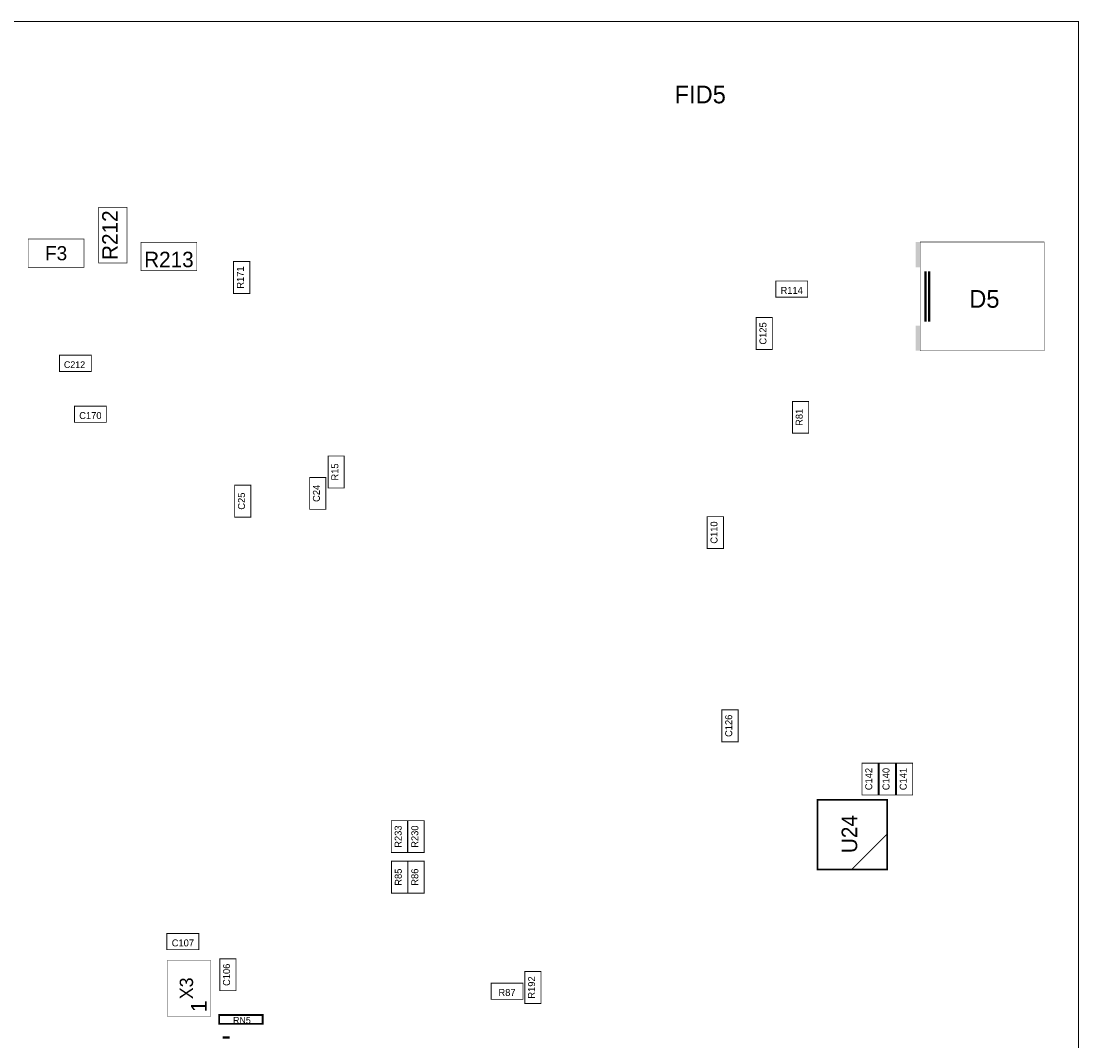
# Model space of a CAD drawing. Extents: x 0.27 to 5, y -0.1 to 4.73.
# Tile 4 of 4: x 2.61 to 5, y 2.42 to 4.73. Entities that reach past the tile are written whole.
import ezdxf
from ezdxf.enums import TextEntityAlignment as Align

# ---------------------------------------------------------------- set-up
doc = ezdxf.new("R2010")
doc.units = 0
for name, color, linetype in [('ASSEMBLY_OUTLIN', 15, 'CONTINUOUS'), ('ASSEMBLY_REF_DE', 15, 'CONTINUOUS'), ('BOARD_OUTLINE', 10, 'CONTINUOUS')]:
    doc.layers.add(name, color=color, linetype=linetype)
doc.styles.add('STYLE_0', font='TXT', dxfattribs={"height": 0.035})
doc.styles.add('STYLE_1', font='TXT', dxfattribs={"height": 0.04})
doc.styles.add('STYLE_11', font='TXT', dxfattribs={"height": 0.015748})
doc.styles.add('STYLE_12', font='TXT', dxfattribs={"height": 0.015748})
doc.styles.add('STYLE_17', font='TXT', dxfattribs={"height": 0.035433})
doc.styles.add('STYLE_2', font='TXT', dxfattribs={"height": 0.03})
doc.styles.add('STYLE_20', font='TXT', dxfattribs={"height": 0.035})
doc.styles.add('STYLE_24', font='TXT', dxfattribs={"height": 0.032})
doc.styles.add('STYLE_37', font='TXT', dxfattribs={"height": 0.035039})
doc.styles.add('STYLE_6', font='TXT', dxfattribs={"height": 0.015})

msp = doc.modelspace()

# ---------------------------------------------------------------- linework, layer by layer
at = {"layer": 'ASSEMBLY_OUTLIN'}
for points, const_width in [([(2.8499, 4.1787), (2.8499, 4.3047), (2.7859, 4.3047), (2.7859, 4.1787), (2.8499, 4.1787)], 0.001), ([(2.7527, 4.1691), (2.7527, 4.2331), (2.6267, 4.2331), (2.6267, 4.1691), (2.7527, 4.1691)], 0.001), ([(3.0076, 4.1614), (3.0076, 4.2254), (2.8816, 4.2254), (2.8816, 4.1614), (3.0076, 4.1614)], 0.001), ([(4.9225, 3.9803), (4.9225, 4.2263), (4.6425, 4.2263), (4.6425, 3.9803), (4.9225, 3.9803)], 0.001), ([(3.1274, 4.11), (3.1274, 4.182), (3.0908, 4.182), (3.0908, 4.11), (3.1274, 4.11)], 0.002), ([(4.6545, 4.1603), (4.6545, 4.0463)], 0.005), ([(4.6545, 4.1603), (4.6545, 4.0463)], 0.005), ([(4.6625, 4.1603), (4.6625, 4.0463)], 0.005), ([(4.3881, 4.1015), (4.3881, 4.1382), (4.316, 4.1382), (4.316, 4.1015), (4.3881, 4.1015)], 0.002), ([(4.3084, 3.9835), (4.3084, 4.0556), (4.2718, 4.0556), (4.2718, 3.9835), (4.3084, 3.9835)], 0.002), ([(2.7692, 3.9336), (2.7692, 3.9703), (2.6972, 3.9703), (2.6972, 3.9336), (2.7692, 3.9336)], 0.002), ([(2.8031, 3.8187), (2.8031, 3.8553), (2.7311, 3.8553), (2.7311, 3.8187), (2.8031, 3.8187)], 0.002), ([(4.3903, 3.794), (4.3903, 3.866), (4.3537, 3.866), (4.3537, 3.794), (4.3903, 3.794)], 0.002), ([(3.3409, 3.6704), (3.3409, 3.7425), (3.3043, 3.7425), (3.3043, 3.6704), (3.3409, 3.6704)], 0.002), ([(3.2992, 3.6221), (3.2992, 3.6942), (3.2626, 3.6942), (3.2626, 3.6221), (3.2992, 3.6221)], 0.002), ([(3.1299, 3.6046), (3.1299, 3.6766), (3.0933, 3.6766), (3.0933, 3.6046), (3.1299, 3.6046)], 0.002), ([(4.1978, 3.5336), (4.1978, 3.6056), (4.1611, 3.6056), (4.1611, 3.5336), (4.1978, 3.5336)], 0.002), ([(4.231, 3.0968), (4.231, 3.1688), (4.1944, 3.1688), (4.1944, 3.0968), (4.231, 3.0968)], 0.002), ([(4.5475, 2.9765), (4.5475, 3.0485), (4.5109, 3.0485), (4.5109, 2.9765), (4.5475, 2.9765)], 0.002), ([(4.5865, 2.9765), (4.5865, 3.0485), (4.5499, 3.0485), (4.5499, 2.9765), (4.5865, 2.9765)], 0.002), ([(4.6254, 2.9765), (4.6254, 3.0485), (4.5888, 3.0485), (4.5888, 2.9765), (4.6254, 2.9765)], 0.002), ([(4.5679, 2.8081), (4.5679, 2.9656), (4.4104, 2.9656), (4.4104, 2.8081), (4.5679, 2.8081)], 0.00394), ([(3.4839, 2.8464), (3.4839, 2.9184), (3.4473, 2.9184), (3.4473, 2.8464), (3.4839, 2.8464)], 0.002), ([(3.5216, 2.8464), (3.5216, 2.9184), (3.485, 2.9184), (3.485, 2.8464), (3.5216, 2.8464)], 0.002), ([(4.5679, 2.8074), (4.5679, 2.8881), (4.4872, 2.8074), (4.5679, 2.8074)], 0.002), ([(3.4843, 2.7547), (3.4843, 2.8268), (3.4477, 2.8268), (3.4477, 2.7547), (3.4843, 2.7547)], 0.002), ([(3.5216, 2.7547), (3.5216, 2.8268), (3.485, 2.8268), (3.485, 2.7547), (3.5216, 2.7547)], 0.002), ([(3.0122, 2.6268), (3.0122, 2.6634), (2.9401, 2.6634), (2.9401, 2.6268), (3.0122, 2.6268)], 0.002), ([(3.0961, 2.5341), (3.0961, 2.6062), (3.0595, 2.6062), (3.0595, 2.5341), (3.0961, 2.5341)], 0.002), ([(3.0392, 2.4765), (3.0392, 2.6025), (2.9407, 2.6025), (2.9407, 2.4765), (3.0392, 2.4765)], 0.00118), ([(3.0392, 2.4765), (3.0392, 2.6025), (2.9407, 2.6025), (2.9407, 2.4765), (3.0392, 2.4765)], 0.00118), ([(3.7854, 2.5054), (3.7854, 2.5774), (3.7488, 2.5774), (3.7488, 2.5054), (3.7854, 2.5054)], 0.002), ([(3.7447, 2.5147), (3.7447, 2.5514), (3.6727, 2.5514), (3.6727, 2.5147), (3.7447, 2.5147)], 0.002), ([(3.1565, 2.4595), (3.1565, 2.4792), (3.058, 2.4792), (3.058, 2.4595), (3.1565, 2.4595)], 0.004), ([(3.0663, 2.4284), (3.0817, 2.4284)], 0.00591)]:
    msp.add_lwpolyline(points, dxfattribs=dict(at, const_width=const_width))
for points in [[(4.6325, 4.1693), (4.6325, 4.2263), (4.6425, 4.1693), (4.6425, 4.2263)], [(4.6325, 3.9803), (4.6325, 4.0373), (4.6425, 3.9803), (4.6425, 4.0373)]]:
    msp.add_solid(points, dxfattribs=at)
at = {"layer": 'BOARD_OUTLINE', "const_width": 0.002}
msp.add_lwpolyline([(5, 0), (5, 4.7244), (0.2756, 4.7244), (0.2756, 0), (5, 0)], dxfattribs=at)

# ---------------------------------------------------------------- texts
at = {"layer": 'ASSEMBLY_OUTLIN', "style": 'STYLE_17'}
msp.add_text('1', height=0.0354, rotation=90, dxfattribs=at).set_placement((3.0123, 2.4989), align=Align.MIDDLE_CENTER)
at = {"layer": 'ASSEMBLY_REF_DE'}
for s, height, style, p in [('FID5', 0.04, 'STYLE_1', (4.1453, 4.5597)), ('F3', 0.032, 'STYLE_24', (2.6897, 4.2009)), ('R213', 0.035, 'STYLE_20', (2.9446, 4.1868)), ('R114', 0.01575, 'STYLE_11', (4.3521, 4.1169)), ('D5', 0.04, 'STYLE_1', (4.7875, 4.0977)), ('C212', 0.015, 'STYLE_6', (2.7313, 3.9491)), ('C170', 0.01575, 'STYLE_11', (2.7671, 3.834)), ('C107', 0.01575, 'STYLE_11', (2.9762, 2.6421)), ('R87', 0.01575, 'STYLE_11', (3.7087, 2.5301)), ('RN5', 0.015, 'STYLE_6', (3.1096, 2.4673))]:
    msp.add_text(s, height=height, dxfattribs=dict(at, style=style)).set_placement(p, align=Align.MIDDLE_CENTER)
for s, height, style, p in [('R212', 0.035, 'STYLE_0', (2.8113, 4.2417)), ('R171', 0.01575, 'STYLE_12', (3.1061, 4.146)), ('C125', 0.01575, 'STYLE_12', (4.2871, 4.0196)), ('R81', 0.01575, 'STYLE_12', (4.369, 3.83)), ('R15', 0.01575, 'STYLE_12', (3.3196, 3.7065)), ('C25', 0.01575, 'STYLE_12', (3.1086, 3.6406)), ('C24', 0.01575, 'STYLE_12', (3.2779, 3.6581)), ('C110', 0.01575, 'STYLE_12', (4.1765, 3.5696)), ('C126', 0.01575, 'STYLE_12', (4.2097, 3.1328)), ('C142', 0.01575, 'STYLE_12', (4.5262, 3.0125)), ('C140', 0.01575, 'STYLE_12', (4.5652, 3.0125)), ('C141', 0.01575, 'STYLE_12', (4.6041, 3.0125)), ('U24', 0.03504, 'STYLE_37', (4.4825, 2.8881)), ('R233', 0.01575, 'STYLE_12', (3.4626, 2.8824)), ('R230', 0.01575, 'STYLE_12', (3.5003, 2.8824)), ('R85', 0.01575, 'STYLE_12', (3.463, 2.7908)), ('R86', 0.01575, 'STYLE_12', (3.5003, 2.7908)), ('C106', 0.01575, 'STYLE_12', (3.0748, 2.5701)), ('X3', 0.03, 'STYLE_2', (2.9842, 2.5395)), ('R192', 0.01575, 'STYLE_12', (3.7641, 2.5414))]:
    msp.add_text(s, height=height, rotation=90, dxfattribs=dict(at, style=style)).set_placement(p, align=Align.MIDDLE_CENTER)

doc.saveas('drawing.dxf')
